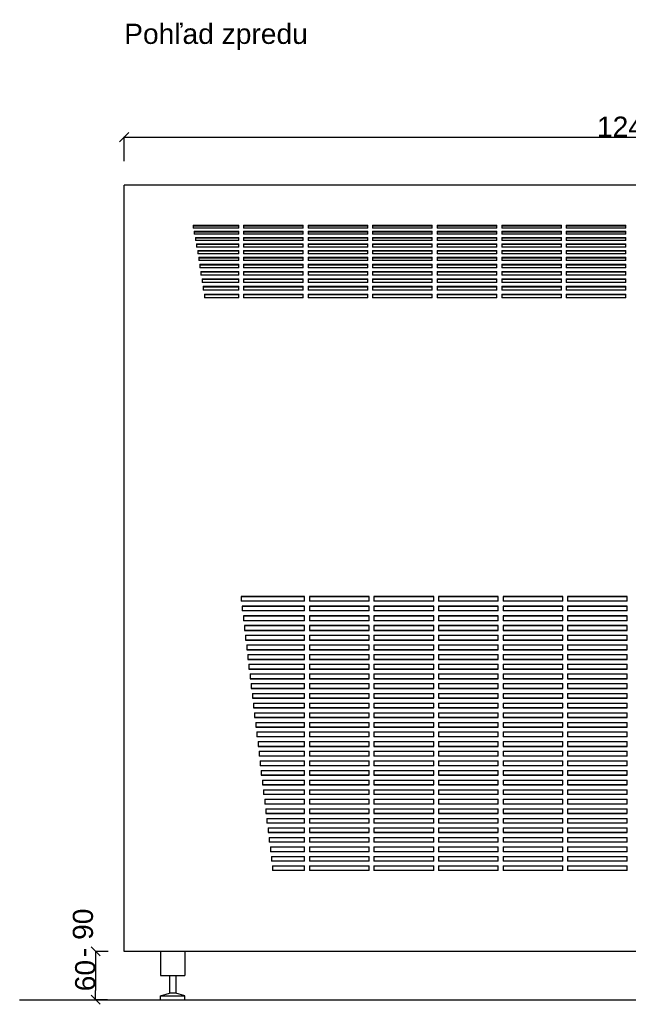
# Model space of a CAD drawing. Extents: x -170 to 4180, y -66 to 2750.
# Tile 1 of 6: x -130 to 625, y -66 to 1155. Entities that reach past the tile are written whole.
import ezdxf

# ---------------------------------------------------------------- set-up
doc = ezdxf.new("R2010")
doc.units = 0
doc.header["$MEASUREMENT"] = 0
for name, color, linetype in [('Osa(ISO)', 7, 'Continuous'), ('Textové bloky', 7, 'Continuous'), ('Viditelné hrany(ISO)', 7, 'Continuous'), ('Čáry', 7, 'Continuous')]:
    doc.layers.add(name, color=color, linetype=linetype)
doc.styles.add('GENERATED_STYLE_1', font='ARIAL.ttf')
doc.styles.add('GENERATED_STYLE_2', font='ARIAL.ttf')
doc.dimstyles.new('Peter', dxfattribs={"dimtxt": 25, "dimasz": 11.4, "dimexe": 0.18, "dimexo": 0, "dimgap": 0.09, "dimtad": 1, "dimdec": 0, "dimlfac": 0.9995, "dimzin": 0, "dimdsep": 46, "dimtxsty": 'GENERATED_STYLE_1', "dimblk": 'ARROWHEAD_6', "dimblk1": 'ARROWHEAD_6', "dimblk2": 'ARROWHEAD_6', "dimcen": 0.09, "dimclrd": 7, "dimclre": 7, "dimclrt": 7, "dimazin": 0, "dimtfac": 1, "dimtdec": 4, "dimtmove": 0, "dimatfit": 0, "dimfxl": 0, "dimtolj": 1, "dimtzin": 0, "dimarcsym": 0})

# ---------------------------------------------------------------- blocks, each defined once
blk = doc.blocks.new('ARROWHEAD_6')
at = {"color": 0, "linetype": 'Continuous'}
for p, q in [((0, 0), (-1, 0)), ((-0.5, -0.5), (0.5, 0.5))]:
    blk.add_line(p, q, dxfattribs=at)
blk = doc.blocks.new('*D80')
at = {"color": 7, "linetype": 'Continuous', "lineweight": -2}
for p, q in [((-20, 0), (-35.6, 0)), ((-35.4, -11.4), (-35.4, -48.5)), ((-20.9, -59.9), (-35.6, -59.9))]:
    blk.add_line(p, q, dxfattribs=at)
at = {"layer": 'Defpoints', "color": 0}
for p in [(-20, 0), (-35.4, -59.9), (-20.9, -59.9)]:
    blk.add_point(p, dxfattribs=at)
at = {"color": 7, "lineweight": -2, "xscale": 11.4, "yscale": 11.4, "zscale": 11.4}
for p, rotation in [((-35.4, 0), 90), ((-35.4, -59.9), 270)]:
    blk.add_blockref('ARROWHEAD_6', p, dxfattribs=dict(at, rotation=rotation))
at = {"color": 7, "linetype": 'Continuous', "lineweight": 0, "insert": (-48.2, -30), "char_height": 25, "attachment_point": 5, "rotation": 90, "style": 'GENERATED_STYLE_1'}
blk.add_mtext('\\A1;60', dxfattribs=at)
blk = doc.blocks.new('*D82')
at = {"color": 7, "linetype": 'Continuous', "lineweight": -2}
for p, q in [((0, 979.7), (0, 1009.6)), ((11.4, 1009.4), (1238.6, 1009.4)), ((1250, 979.7), (1250, 1009.6))]:
    blk.add_line(p, q, dxfattribs=at)
at = {"layer": 'Defpoints', "color": 0}
for p in [(1250, 1009.4), (0, 979.7), (1250, 979.7)]:
    blk.add_point(p, dxfattribs=at)
at = {"color": 7, "lineweight": -2, "xscale": 11.4, "yscale": 11.4, "zscale": 11.4, "rotation": 180}
blk.add_blockref('ARROWHEAD_6', (0, 1009.4), dxfattribs=at)
at = {"color": 7, "lineweight": -2, "xscale": 11.4, "yscale": 11.4, "zscale": 11.4}
blk.add_blockref('ARROWHEAD_6', (1250, 1009.4), dxfattribs=at)
at = {"color": 7, "linetype": 'Continuous', "lineweight": 0, "insert": (625, 1022.2), "char_height": 25, "attachment_point": 5, "style": 'GENERATED_STYLE_1'}
blk.add_mtext('\\A1;1249', dxfattribs=at)

msp = doc.modelspace()

# ---------------------------------------------------------------- linework, layer by layer
at = {"layer": 'Osa(ISO)', "color": 7, "linetype": 'Continuous'}
for p, q in [((45, 0), (45, -30)), ((75, 0), (75, -30)), ((45, -30), (75, -30)), ((56, -30), (56, -51.6)), ((64, -30), (64, -51.6)), ((45, -55), (56, -51.6)), ((45, -60), (45, -55)), ((45, -55), (75, -55)), ((45, -60), (75, -60)), ((64, -51.6), (56, -51.6)), ((75, -55), (64, -51.6)), ((75, -60), (75, -55))]:
    msp.add_line(p, q, dxfattribs=at)
at = {"layer": 'Viditelné hrany(ISO)', "color": 7, "linetype": 'Continuous'}
for p, q in [((1250, 950), (0, 950)), ((0, 949.8), (0, 950)), ((0, 716), (0, 949.8)), ((85.5, 900.4), (142, 900.4)), ((85.5, 900.4), (85.5, 896.7)), ((142, 899.2), (85.5, 899.2)), ((142, 896.7), (85.5, 896.7)), ((86.9, 892.9), (142, 892.9)), ((86.9, 892.9), (86.9, 889.1)), ((142, 891.8), (86.9, 891.8)), ((142, 896.7), (142, 900.4)), ((142, 889.1), (142, 892.9)), ((148, 900.4), (222, 900.4)), ((148, 900.4), (148, 896.7)), ((222, 899.2), (148, 899.2)), ((222, 896.7), (148, 896.7)), ((148, 892.9), (222, 892.9)), ((148, 892.9), (148, 889.1)), ((222, 891.8), (148, 891.8)), ((222, 896.7), (222, 900.4)), ((222, 889.1), (222, 892.9)), ((228, 900.4), (302, 900.4)), ((228, 900.4), (228, 896.7)), ((302, 899.2), (228, 899.2)), ((302, 896.7), (228, 896.7)), ((228, 892.9), (302, 892.9)), ((228, 892.9), (228, 889.1)), ((302, 891.8), (228, 891.8)), ((302, 896.7), (302, 900.4)), ((302, 889.1), (302, 892.9)), ((308, 900.4), (382, 900.4)), ((308, 900.4), (308, 896.7)), ((382, 899.2), (308, 899.2)), ((382, 896.7), (308, 896.7)), ((308, 892.9), (382, 892.9)), ((308, 892.9), (308, 889.1)), ((382, 891.8), (308, 891.8)), ((382, 896.7), (382, 900.4)), ((382, 889.1), (382, 892.9)), ((388, 900.4), (462, 900.4)), ((388, 900.4), (388, 896.7)), ((462, 899.2), (388, 899.2)), ((462, 896.7), (388, 896.7)), ((388, 892.9), (462, 892.9)), ((388, 892.9), (388, 889.1)), ((462, 891.8), (388, 891.8)), ((462, 896.7), (462, 900.4)), ((462, 889.1), (462, 892.9)), ((468, 900.4), (542, 900.4)), ((468, 900.4), (468, 896.7)), ((542, 899.2), (468, 899.2)), ((542, 896.7), (468, 896.7)), ((468, 892.9), (542, 892.9)), ((468, 892.9), (468, 889.1)), ((542, 891.8), (468, 891.8)), ((542, 896.7), (542, 900.4)), ((542, 889.1), (542, 892.9)), ((548, 900.4), (622, 900.4)), ((548, 900.4), (548, 896.7)), ((622, 899.2), (548, 899.2)), ((622, 896.7), (548, 896.7)), ((548, 892.9), (622, 892.9)), ((548, 892.9), (548, 889.1)), ((622, 891.8), (548, 891.8)), ((622, 896.7), (622, 900.4)), ((622, 889.1), (622, 892.9)), ((142, 889.1), (86.9, 889.1)), ((88.3, 885.2), (142, 885.2)), ((88.3, 885.2), (88.3, 881.3)), ((142, 884.1), (88.3, 884.1)), ((142, 881.3), (88.3, 881.3)), ((142, 881.3), (142, 885.2)), ((222, 889.1), (148, 889.1)), ((148, 885.2), (222, 885.2)), ((148, 885.2), (148, 881.3)), ((222, 884.1), (148, 884.1)), ((222, 881.3), (148, 881.3)), ((222, 881.3), (222, 885.2)), ((302, 889.1), (228, 889.1)), ((228, 885.2), (302, 885.2)), ((228, 885.2), (228, 881.3)), ((302, 884.1), (228, 884.1)), ((302, 881.3), (228, 881.3)), ((302, 881.3), (302, 885.2)), ((382, 889.1), (308, 889.1)), ((308, 885.2), (382, 885.2)), ((308, 885.2), (308, 881.3)), ((382, 884.1), (308, 884.1)), ((382, 881.3), (308, 881.3)), ((382, 881.3), (382, 885.2)), ((462, 889.1), (388, 889.1)), ((388, 885.2), (462, 885.2)), ((388, 885.2), (388, 881.3)), ((462, 884.1), (388, 884.1)), ((462, 881.3), (388, 881.3)), ((462, 881.3), (462, 885.2)), ((542, 889.1), (468, 889.1)), ((468, 885.2), (542, 885.2)), ((468, 885.2), (468, 881.3)), ((542, 884.1), (468, 884.1)), ((542, 881.3), (468, 881.3)), ((542, 881.3), (542, 885.2)), ((622, 889.1), (548, 889.1)), ((548, 885.2), (622, 885.2)), ((548, 885.2), (548, 881.3)), ((622, 884.1), (548, 884.1)), ((622, 881.3), (548, 881.3)), ((622, 881.3), (622, 885.2)), ((89.7, 877.3), (142, 877.3)), ((89.7, 877.3), (89.7, 873.2)), ((142, 876.2), (89.7, 876.2)), ((142, 873.2), (89.7, 873.2)), ((91.1, 869), (142, 869)), ((91.1, 869), (91.1, 864.8)), ((142, 868), (91.1, 868)), ((142, 873.2), (142, 877.3)), ((142, 864.8), (142, 869)), ((148, 877.3), (222, 877.3)), ((148, 877.3), (148, 873.2)), ((222, 876.2), (148, 876.2)), ((222, 873.2), (148, 873.2)), ((148, 869), (222, 869)), ((148, 869), (148, 864.8)), ((222, 868), (148, 868)), ((222, 873.2), (222, 877.3)), ((222, 864.8), (222, 869)), ((228, 877.3), (302, 877.3)), ((228, 877.3), (228, 873.2)), ((302, 876.2), (228, 876.2)), ((302, 873.2), (228, 873.2)), ((228, 869), (302, 869)), ((228, 869), (228, 864.8)), ((302, 868), (228, 868)), ((302, 873.2), (302, 877.3)), ((302, 864.8), (302, 869)), ((308, 877.3), (382, 877.3)), ((308, 877.3), (308, 873.2)), ((382, 876.2), (308, 876.2)), ((382, 873.2), (308, 873.2)), ((308, 869), (382, 869)), ((308, 869), (308, 864.8)), ((382, 868), (308, 868)), ((382, 873.2), (382, 877.3)), ((382, 864.8), (382, 869)), ((388, 877.3), (462, 877.3)), ((388, 877.3), (388, 873.2)), ((462, 876.2), (388, 876.2)), ((462, 873.2), (388, 873.2)), ((388, 869), (462, 869)), ((388, 869), (388, 864.8)), ((462, 868), (388, 868)), ((462, 873.2), (462, 877.3)), ((462, 864.8), (462, 869)), ((468, 877.3), (542, 877.3)), ((468, 877.3), (468, 873.2)), ((542, 876.2), (468, 876.2)), ((542, 873.2), (468, 873.2)), ((468, 869), (542, 869)), ((468, 869), (468, 864.8)), ((542, 868), (468, 868)), ((542, 873.2), (542, 877.3)), ((542, 864.8), (542, 869)), ((548, 877.3), (622, 877.3)), ((548, 877.3), (548, 873.2)), ((622, 876.2), (548, 876.2)), ((622, 873.2), (548, 873.2)), ((548, 869), (622, 869)), ((548, 869), (548, 864.8)), ((622, 868), (548, 868)), ((622, 873.2), (622, 877.3)), ((622, 864.8), (622, 869)), ((142, 864.8), (91.1, 864.8)), ((92.4, 860.6), (142, 860.6)), ((92.4, 860.6), (92.4, 856.3)), ((142, 859.5), (92.4, 859.5)), ((142, 856.3), (92.4, 856.3)), ((142, 856.3), (142, 860.6)), ((222, 864.8), (148, 864.8)), ((148, 860.6), (222, 860.6)), ((148, 860.6), (148, 856.3)), ((222, 859.5), (148, 859.5)), ((222, 856.3), (148, 856.3)), ((222, 856.3), (222, 860.6)), ((302, 864.8), (228, 864.8)), ((228, 860.6), (302, 860.6)), ((228, 860.6), (228, 856.3)), ((302, 859.5), (228, 859.5)), ((302, 856.3), (228, 856.3)), ((302, 856.3), (302, 860.6)), ((382, 864.8), (308, 864.8)), ((308, 860.6), (382, 860.6)), ((308, 860.6), (308, 856.3)), ((382, 859.5), (308, 859.5)), ((382, 856.3), (308, 856.3)), ((382, 856.3), (382, 860.6)), ((462, 864.8), (388, 864.8)), ((388, 860.6), (462, 860.6)), ((388, 860.6), (388, 856.3)), ((462, 859.5), (388, 859.5)), ((462, 856.3), (388, 856.3)), ((462, 856.3), (462, 860.6)), ((542, 864.8), (468, 864.8)), ((468, 860.6), (542, 860.6)), ((468, 860.6), (468, 856.3)), ((542, 859.5), (468, 859.5)), ((542, 856.3), (468, 856.3)), ((542, 856.3), (542, 860.6)), ((622, 864.8), (548, 864.8)), ((548, 860.6), (622, 860.6)), ((548, 860.6), (548, 856.3)), ((622, 859.5), (548, 859.5)), ((622, 856.3), (548, 856.3)), ((622, 856.3), (622, 860.6)), ((93.8, 851.9), (142, 851.9)), ((93.8, 851.9), (93.8, 847.5)), ((142, 850.9), (93.8, 850.9)), ((142, 847.5), (93.8, 847.5)), ((95.2, 843), (142, 843)), ((95.2, 843), (95.2, 838.4)), ((142, 847.5), (142, 851.9)), ((142, 838.4), (142, 843)), ((148, 851.9), (222, 851.9)), ((148, 851.9), (148, 847.5)), ((222, 850.9), (148, 850.9)), ((222, 847.5), (148, 847.5)), ((148, 843), (222, 843)), ((148, 843), (148, 838.4)), ((222, 847.5), (222, 851.9)), ((222, 838.4), (222, 843)), ((228, 851.9), (302, 851.9)), ((228, 851.9), (228, 847.5)), ((302, 850.9), (228, 850.9)), ((302, 847.5), (228, 847.5)), ((228, 843), (302, 843)), ((228, 843), (228, 838.4)), ((302, 847.5), (302, 851.9)), ((302, 838.4), (302, 843)), ((308, 851.9), (382, 851.9)), ((308, 851.9), (308, 847.5)), ((382, 850.9), (308, 850.9)), ((382, 847.5), (308, 847.5)), ((308, 843), (382, 843)), ((308, 843), (308, 838.4)), ((382, 847.5), (382, 851.9)), ((382, 838.4), (382, 843)), ((388, 851.9), (462, 851.9)), ((388, 851.9), (388, 847.5)), ((462, 850.9), (388, 850.9)), ((462, 847.5), (388, 847.5)), ((388, 843), (462, 843)), ((388, 843), (388, 838.4)), ((462, 847.5), (462, 851.9)), ((462, 838.4), (462, 843)), ((468, 851.9), (542, 851.9)), ((468, 851.9), (468, 847.5)), ((542, 850.9), (468, 850.9)), ((542, 847.5), (468, 847.5)), ((468, 843), (542, 843)), ((468, 843), (468, 838.4)), ((542, 847.5), (542, 851.9)), ((542, 838.4), (542, 843)), ((548, 851.9), (622, 851.9)), ((548, 851.9), (548, 847.5)), ((622, 850.9), (548, 850.9)), ((622, 847.5), (548, 847.5)), ((548, 843), (622, 843)), ((548, 843), (548, 838.4)), ((622, 847.5), (622, 851.9)), ((622, 838.4), (622, 843)), ((142, 842), (95.2, 842)), ((142, 838.4), (95.2, 838.4)), ((96.6, 833.8), (142, 833.8)), ((96.6, 833.8), (96.6, 829.2)), ((142, 832.9), (96.6, 832.9)), ((142, 829.2), (142, 833.8)), ((222, 842), (148, 842)), ((222, 838.4), (148, 838.4)), ((148, 833.8), (222, 833.8)), ((148, 833.8), (148, 829.2)), ((222, 832.9), (148, 832.9)), ((222, 829.2), (222, 833.8)), ((302, 842), (228, 842)), ((302, 838.4), (228, 838.4)), ((228, 833.8), (302, 833.8)), ((228, 833.8), (228, 829.2)), ((302, 832.9), (228, 832.9)), ((302, 829.2), (302, 833.8)), ((382, 842), (308, 842)), ((382, 838.4), (308, 838.4)), ((308, 833.8), (382, 833.8)), ((308, 833.8), (308, 829.2)), ((382, 832.9), (308, 832.9)), ((382, 829.2), (382, 833.8)), ((462, 842), (388, 842)), ((462, 838.4), (388, 838.4)), ((388, 833.8), (462, 833.8)), ((388, 833.8), (388, 829.2)), ((462, 832.9), (388, 832.9)), ((462, 829.2), (462, 833.8)), ((542, 842), (468, 842)), ((542, 838.4), (468, 838.4)), ((468, 833.8), (542, 833.8)), ((468, 833.8), (468, 829.2)), ((542, 832.9), (468, 832.9)), ((542, 829.2), (542, 833.8)), ((622, 842), (548, 842)), ((622, 838.4), (548, 838.4)), ((548, 833.8), (622, 833.8)), ((548, 833.8), (548, 829.2)), ((622, 832.9), (548, 832.9)), ((622, 829.2), (622, 833.8)), ((142, 829.2), (96.6, 829.2)), ((98, 824.5), (142, 824.5)), ((98, 824.5), (98, 819.7)), ((142, 823.5), (98, 823.5)), ((142, 819.7), (98, 819.7)), ((142, 819.7), (142, 824.5)), ((222, 829.2), (148, 829.2)), ((148, 824.5), (222, 824.5)), ((148, 824.5), (148, 819.7)), ((222, 823.5), (148, 823.5)), ((222, 819.7), (148, 819.7)), ((222, 819.7), (222, 824.5)), ((302, 829.2), (228, 829.2)), ((228, 824.5), (302, 824.5)), ((228, 824.5), (228, 819.7)), ((302, 823.5), (228, 823.5)), ((302, 819.7), (228, 819.7)), ((302, 819.7), (302, 824.5)), ((382, 829.2), (308, 829.2)), ((308, 824.5), (382, 824.5)), ((308, 824.5), (308, 819.7)), ((382, 823.5), (308, 823.5)), ((382, 819.7), (308, 819.7)), ((382, 819.7), (382, 824.5)), ((462, 829.2), (388, 829.2)), ((388, 824.5), (462, 824.5)), ((388, 824.5), (388, 819.7)), ((462, 823.5), (388, 823.5)), ((462, 819.7), (388, 819.7)), ((462, 819.7), (462, 824.5)), ((542, 829.2), (468, 829.2)), ((468, 824.5), (542, 824.5)), ((468, 824.5), (468, 819.7)), ((542, 823.5), (468, 823.5)), ((542, 819.7), (468, 819.7)), ((542, 819.7), (542, 824.5)), ((622, 829.2), (548, 829.2)), ((548, 824.5), (622, 824.5)), ((548, 824.5), (548, 819.7)), ((622, 823.5), (548, 823.5)), ((622, 819.7), (548, 819.7)), ((622, 819.7), (622, 824.5)), ((99.4, 814.9), (142, 814.9)), ((99.4, 814.9), (99.4, 810)), ((142, 814), (99.4, 814)), ((142, 810), (99.4, 810)), ((142, 810), (142, 814.9)), ((148, 814.9), (222, 814.9)), ((148, 814.9), (148, 810)), ((222, 814), (148, 814)), ((222, 810), (148, 810)), ((222, 810), (222, 814.9)), ((228, 814.9), (302, 814.9)), ((228, 814.9), (228, 810)), ((302, 814), (228, 814)), ((302, 810), (228, 810)), ((302, 810), (302, 814.9)), ((308, 814.9), (382, 814.9)), ((308, 814.9), (308, 810)), ((382, 814), (308, 814)), ((382, 810), (308, 810)), ((382, 810), (382, 814.9)), ((388, 814.9), (462, 814.9)), ((388, 814.9), (388, 810)), ((462, 814), (388, 814)), ((462, 810), (388, 810)), ((462, 810), (462, 814.9)), ((468, 814.9), (542, 814.9)), ((468, 814.9), (468, 810)), ((542, 814), (468, 814)), ((542, 810), (468, 810)), ((542, 810), (542, 814.9)), ((548, 814.9), (622, 814.9)), ((548, 814.9), (548, 810)), ((622, 814), (548, 814)), ((622, 810), (548, 810)), ((622, 810), (622, 814.9)), ((0, 450), (0, 716)), ((0, 1.4), (0, 450)), ((145, 440), (223.7, 440)), ((145, 440), (145, 434)), ((223.7, 439.9), (145, 439.9)), ((223.7, 434), (223.7, 440)), ((229.7, 440), (303.7, 440)), ((229.7, 440), (229.7, 434)), ((303.7, 439.9), (229.7, 439.9)), ((303.7, 434), (303.7, 440)), ((309.7, 440), (383.7, 440)), ((309.7, 440), (309.7, 434)), ((383.7, 439.9), (309.7, 439.9)), ((383.7, 434), (383.7, 440)), ((389.7, 440), (463.7, 440)), ((389.7, 440), (389.7, 434)), ((463.7, 439.9), (389.7, 439.9)), ((463.7, 434), (463.7, 440)), ((469.7, 440), (543.7, 440)), ((469.7, 440), (469.7, 434)), ((543.7, 439.9), (469.7, 439.9)), ((543.7, 434), (543.7, 440)), ((549.7, 440), (623.7, 440)), ((549.7, 440), (549.7, 434)), ((623.7, 439.9), (549.7, 439.9)), ((623.7, 434), (623.7, 440)), ((223.7, 434), (145, 434)), ((146.4, 428), (223.7, 428)), ((146.4, 428), (146.4, 422)), ((223.7, 427.9), (146.4, 427.9)), ((223.7, 422), (223.7, 428)), ((303.7, 434), (229.7, 434)), ((229.7, 428), (303.7, 428)), ((229.7, 428), (229.7, 422)), ((303.7, 427.9), (229.7, 427.9)), ((303.7, 422), (303.7, 428)), ((383.7, 434), (309.7, 434)), ((309.7, 428), (309.7, 422)), ((309.7, 428), (383.7, 428)), ((383.7, 427.9), (309.7, 427.9)), ((383.7, 422), (383.7, 428)), ((463.7, 434), (389.7, 434)), ((389.7, 428), (389.7, 422)), ((389.7, 428), (463.7, 428)), ((463.7, 427.9), (389.7, 427.9)), ((463.7, 422), (463.7, 428)), ((543.7, 434), (469.7, 434)), ((469.7, 428), (469.7, 422)), ((469.7, 428), (543.7, 428)), ((543.7, 427.9), (469.7, 427.9)), ((543.7, 422), (543.7, 428)), ((623.7, 434), (549.7, 434)), ((549.7, 428), (623.7, 428)), ((549.7, 428), (549.7, 422)), ((623.7, 427.9), (549.7, 427.9)), ((623.7, 422), (623.7, 428)), ((223.7, 422), (146.4, 422)), ((147.8, 415.9), (223.7, 415.9)), ((223.7, 415.9), (147.8, 415.9)), ((147.8, 415.9), (147.8, 409.9)), ((223.7, 409.9), (223.7, 415.9)), ((303.7, 422), (229.7, 422)), ((229.7, 415.9), (303.7, 415.9)), ((303.7, 415.9), (229.7, 415.9)), ((229.7, 415.9), (229.7, 409.9)), ((303.7, 409.9), (303.7, 415.9)), ((383.7, 422), (309.7, 422)), ((309.7, 415.9), (309.7, 409.9)), ((309.7, 415.9), (383.7, 415.9)), ((383.7, 415.9), (309.7, 415.9)), ((383.7, 409.9), (383.7, 415.9)), ((463.7, 422), (389.7, 422)), ((389.7, 415.9), (389.7, 409.9)), ((389.7, 415.9), (463.7, 415.9)), ((463.7, 415.9), (389.7, 415.9)), ((463.7, 409.9), (463.7, 415.9)), ((543.7, 422), (469.7, 422)), ((469.7, 415.9), (469.7, 409.9)), ((469.7, 415.9), (543.7, 415.9)), ((543.7, 415.9), (469.7, 415.9)), ((543.7, 409.9), (543.7, 415.9)), ((623.7, 422), (549.7, 422)), ((549.7, 415.9), (623.7, 415.9)), ((623.7, 415.9), (549.7, 415.9)), ((549.7, 415.9), (549.7, 409.9)), ((623.7, 409.9), (623.7, 415.9)), ((223.7, 409.9), (147.8, 409.9)), ((149.2, 403.9), (223.7, 403.9)), ((223.7, 403.9), (149.2, 403.9)), ((149.2, 403.9), (149.2, 397.9)), ((223.7, 397.9), (223.7, 403.9)), ((303.7, 409.9), (229.7, 409.9)), ((229.7, 403.9), (303.7, 403.9)), ((303.7, 403.9), (229.7, 403.9)), ((229.7, 403.9), (229.7, 397.9)), ((303.7, 397.9), (303.7, 403.9)), ((383.7, 409.9), (309.7, 409.9)), ((309.7, 403.9), (309.7, 397.9)), ((309.7, 403.9), (383.7, 403.9)), ((383.7, 403.9), (309.7, 403.9)), ((383.7, 397.9), (383.7, 403.9)), ((463.7, 409.9), (389.7, 409.9)), ((389.7, 403.9), (389.7, 397.9)), ((389.7, 403.9), (463.7, 403.9)), ((463.7, 403.9), (389.7, 403.9)), ((463.7, 397.9), (463.7, 403.9)), ((543.7, 409.9), (469.7, 409.9)), ((469.7, 403.9), (469.7, 397.9)), ((469.7, 403.9), (543.7, 403.9)), ((543.7, 403.9), (469.7, 403.9)), ((543.7, 397.9), (543.7, 403.9)), ((623.7, 409.9), (549.7, 409.9)), ((549.7, 403.9), (623.7, 403.9)), ((623.7, 403.9), (549.7, 403.9)), ((549.7, 403.9), (549.7, 397.9)), ((623.7, 397.9), (623.7, 403.9)), ((223.7, 397.9), (149.2, 397.9)), ((149.2, 397.9), (223.7, 397.9)), ((150.5, 391.9), (223.7, 391.9)), ((150.5, 391.9), (150.5, 385.9)), ((223.7, 385.9), (223.7, 391.9)), ((303.7, 397.9), (229.7, 397.9)), ((229.7, 397.9), (303.7, 397.9)), ((229.7, 391.9), (303.7, 391.9)), ((229.7, 391.9), (229.7, 385.9)), ((303.7, 385.9), (303.7, 391.9)), ((383.7, 397.9), (309.7, 397.9)), ((309.7, 397.9), (383.7, 397.9)), ((309.7, 391.9), (309.7, 385.9)), ((309.7, 391.9), (383.7, 391.9)), ((383.7, 385.9), (383.7, 391.9)), ((463.7, 397.9), (389.7, 397.9)), ((389.7, 397.9), (463.7, 397.9)), ((389.7, 391.9), (389.7, 385.9)), ((389.7, 391.9), (463.7, 391.9)), ((463.7, 385.9), (463.7, 391.9)), ((543.7, 397.9), (469.7, 397.9)), ((469.7, 397.9), (543.7, 397.9)), ((469.7, 391.9), (469.7, 385.9)), ((469.7, 391.9), (543.7, 391.9)), ((543.7, 385.9), (543.7, 391.9)), ((623.7, 397.9), (549.7, 397.9)), ((549.7, 397.9), (623.7, 397.9)), ((549.7, 391.9), (623.7, 391.9)), ((549.7, 391.9), (549.7, 385.9)), ((623.7, 385.9), (623.7, 391.9)), ((223.7, 385.9), (150.5, 385.9)), ((150.5, 385.9), (223.7, 385.9)), ((151.9, 379.9), (223.7, 379.9)), ((151.9, 379.9), (151.9, 373.9)), ((223.7, 373.9), (223.7, 379.9)), ((303.7, 385.9), (229.7, 385.9)), ((229.7, 385.9), (303.7, 385.9)), ((229.7, 379.9), (303.7, 379.9)), ((229.7, 379.9), (229.7, 373.9)), ((303.7, 373.9), (303.7, 379.9)), ((383.7, 385.9), (309.7, 385.9)), ((309.7, 385.9), (383.7, 385.9)), ((309.7, 379.9), (309.7, 373.9)), ((309.7, 379.9), (383.7, 379.9)), ((383.7, 373.9), (383.7, 379.9)), ((463.7, 385.9), (389.7, 385.9)), ((389.7, 385.9), (463.7, 385.9)), ((389.7, 379.9), (389.7, 373.9)), ((389.7, 379.9), (463.7, 379.9)), ((463.7, 373.9), (463.7, 379.9)), ((543.7, 385.9), (469.7, 385.9)), ((469.7, 385.9), (543.7, 385.9)), ((469.7, 379.9), (469.7, 373.9)), ((469.7, 379.9), (543.7, 379.9)), ((543.7, 373.9), (543.7, 379.9)), ((623.7, 385.9), (549.7, 385.9)), ((549.7, 385.9), (623.7, 385.9)), ((549.7, 379.9), (623.7, 379.9)), ((549.7, 379.9), (549.7, 373.9)), ((623.7, 373.9), (623.7, 379.9)), ((223.7, 373.9), (151.9, 373.9)), ((151.9, 373.9), (223.7, 373.9)), ((153.3, 367.9), (223.7, 367.9)), ((153.3, 367.9), (153.3, 361.9)), ((223.7, 361.9), (223.7, 367.9)), ((303.7, 373.9), (229.7, 373.9)), ((229.7, 373.9), (303.7, 373.9)), ((229.7, 367.9), (303.7, 367.9)), ((229.7, 367.9), (229.7, 361.9)), ((303.7, 361.9), (303.7, 367.9)), ((383.7, 373.9), (309.7, 373.9)), ((309.7, 373.9), (383.7, 373.9)), ((309.7, 367.9), (309.7, 361.9)), ((309.7, 367.9), (383.7, 367.9)), ((383.7, 361.9), (383.7, 367.9)), ((463.7, 373.9), (389.7, 373.9)), ((389.7, 373.9), (463.7, 373.9)), ((389.7, 367.9), (389.7, 361.9)), ((389.7, 367.9), (463.7, 367.9)), ((463.7, 361.9), (463.7, 367.9)), ((543.7, 373.9), (469.7, 373.9)), ((469.7, 373.9), (543.7, 373.9)), ((469.7, 367.9), (469.7, 361.9)), ((469.7, 367.9), (543.7, 367.9)), ((543.7, 361.9), (543.7, 367.9)), ((623.7, 373.9), (549.7, 373.9)), ((549.7, 373.9), (623.7, 373.9)), ((549.7, 367.9), (623.7, 367.9)), ((549.7, 367.9), (549.7, 361.9)), ((623.7, 361.9), (623.7, 367.9)), ((223.7, 361.9), (153.3, 361.9)), ((153.3, 361.9), (223.7, 361.9)), ((154.7, 355.9), (223.7, 355.9)), ((154.7, 355.9), (154.7, 349.9)), ((223.7, 349.9), (223.7, 355.9)), ((303.7, 361.9), (229.7, 361.9)), ((229.7, 361.9), (303.7, 361.9)), ((229.7, 355.9), (303.7, 355.9)), ((229.7, 355.9), (229.7, 349.9)), ((303.7, 349.9), (303.7, 355.9)), ((383.7, 361.9), (309.7, 361.9)), ((309.7, 361.9), (383.7, 361.9)), ((309.7, 355.9), (309.7, 349.9)), ((309.7, 355.9), (383.7, 355.9)), ((383.7, 349.9), (383.7, 355.9)), ((463.7, 361.9), (389.7, 361.9)), ((389.7, 361.9), (463.7, 361.9)), ((389.7, 355.9), (389.7, 349.9)), ((389.7, 355.9), (463.7, 355.9)), ((463.7, 349.9), (463.7, 355.9)), ((543.7, 361.9), (469.7, 361.9)), ((469.7, 361.9), (543.7, 361.9)), ((469.7, 355.9), (469.7, 349.9)), ((469.7, 355.9), (543.7, 355.9)), ((543.7, 349.9), (543.7, 355.9)), ((623.7, 361.9), (549.7, 361.9)), ((549.7, 361.9), (623.7, 361.9)), ((549.7, 355.9), (623.7, 355.9)), ((549.7, 355.9), (549.7, 349.9)), ((623.7, 349.9), (623.7, 355.9)), ((223.7, 349.9), (154.7, 349.9)), ((154.7, 349.9), (223.7, 349.9)), ((156.1, 343.9), (223.7, 343.9)), ((156.1, 343.9), (156.1, 337.9)), ((223.7, 337.9), (223.7, 343.9)), ((303.7, 349.9), (229.7, 349.9)), ((229.7, 349.9), (303.7, 349.9)), ((229.7, 343.9), (303.7, 343.9)), ((229.7, 343.9), (229.7, 337.9)), ((303.7, 337.9), (303.7, 343.9)), ((383.7, 349.9), (309.7, 349.9)), ((309.7, 349.9), (383.7, 349.9)), ((309.7, 343.9), (309.7, 337.9)), ((309.7, 343.9), (383.7, 343.9)), ((383.7, 337.9), (383.7, 343.9)), ((463.7, 349.9), (389.7, 349.9)), ((389.7, 349.9), (463.7, 349.9)), ((389.7, 343.9), (389.7, 337.9)), ((389.7, 343.9), (463.7, 343.9)), ((463.7, 337.9), (463.7, 343.9)), ((543.7, 349.9), (469.7, 349.9)), ((469.7, 349.9), (543.7, 349.9)), ((469.7, 343.9), (469.7, 337.9)), ((469.7, 343.9), (543.7, 343.9)), ((543.7, 337.9), (543.7, 343.9)), ((623.7, 349.9), (549.7, 349.9)), ((549.7, 349.9), (623.7, 349.9)), ((549.7, 343.9), (623.7, 343.9)), ((549.7, 343.9), (549.7, 337.9)), ((623.7, 337.9), (623.7, 343.9)), ((156.1, 338), (223.7, 338)), ((223.7, 337.9), (156.1, 337.9)), ((157.5, 331.9), (223.7, 331.9)), ((157.5, 331.9), (157.5, 325.9)), ((223.7, 325.9), (223.7, 331.9)), ((229.7, 338), (303.7, 338)), ((303.7, 337.9), (229.7, 337.9)), ((229.7, 331.9), (303.7, 331.9)), ((229.7, 331.9), (229.7, 325.9)), ((303.7, 325.9), (303.7, 331.9)), ((309.7, 338), (383.7, 338)), ((383.7, 337.9), (309.7, 337.9)), ((309.7, 331.9), (309.7, 325.9)), ((309.7, 331.9), (383.7, 331.9)), ((383.7, 325.9), (383.7, 331.9)), ((389.7, 338), (463.7, 338)), ((463.7, 337.9), (389.7, 337.9)), ((389.7, 331.9), (389.7, 325.9)), ((389.7, 331.9), (463.7, 331.9)), ((463.7, 325.9), (463.7, 331.9)), ((469.7, 338), (543.7, 338)), ((543.7, 337.9), (469.7, 337.9)), ((469.7, 331.9), (469.7, 325.9)), ((469.7, 331.9), (543.7, 331.9)), ((543.7, 325.9), (543.7, 331.9)), ((549.7, 338), (623.7, 338)), ((623.7, 337.9), (549.7, 337.9)), ((549.7, 331.9), (623.7, 331.9)), ((549.7, 331.9), (549.7, 325.9)), ((623.7, 325.9), (623.7, 331.9)), ((157.5, 326), (223.7, 326)), ((223.7, 325.9), (157.5, 325.9)), ((158.9, 319.9), (223.7, 319.9)), ((158.9, 319.9), (158.9, 313.9)), ((223.7, 313.9), (223.7, 319.9)), ((229.7, 326), (303.7, 326)), ((303.7, 325.9), (229.7, 325.9)), ((229.7, 319.9), (303.7, 319.9)), ((229.7, 319.9), (229.7, 313.9)), ((303.7, 313.9), (303.7, 319.9)), ((309.7, 326), (383.7, 326)), ((383.7, 325.9), (309.7, 325.9)), ((309.7, 319.9), (309.7, 313.9)), ((309.7, 319.9), (383.7, 319.9)), ((383.7, 313.9), (383.7, 319.9)), ((389.7, 326), (463.7, 326)), ((463.7, 325.9), (389.7, 325.9)), ((389.7, 319.9), (389.7, 313.9)), ((389.7, 319.9), (463.7, 319.9)), ((463.7, 313.9), (463.7, 319.9)), ((469.7, 326), (543.7, 326)), ((543.7, 325.9), (469.7, 325.9)), ((469.7, 319.9), (469.7, 313.9)), ((469.7, 319.9), (543.7, 319.9)), ((543.7, 313.9), (543.7, 319.9)), ((549.7, 326), (623.7, 326)), ((623.7, 325.9), (549.7, 325.9)), ((549.7, 319.9), (623.7, 319.9)), ((549.7, 319.9), (549.7, 313.9)), ((623.7, 313.9), (623.7, 319.9)), ((158.9, 314), (223.7, 314)), ((223.7, 313.9), (158.9, 313.9)), ((160.3, 307.9), (223.7, 307.9)), ((160.3, 307.9), (160.3, 301.9)), ((223.7, 301.9), (223.7, 307.9)), ((229.7, 314), (303.7, 314)), ((303.7, 313.9), (229.7, 313.9)), ((229.7, 307.9), (303.7, 307.9)), ((229.7, 307.9), (229.7, 301.9)), ((303.7, 301.9), (303.7, 307.9)), ((309.7, 314), (383.7, 314)), ((383.7, 313.9), (309.7, 313.9)), ((309.7, 307.9), (309.7, 301.9)), ((309.7, 307.9), (383.7, 307.9)), ((383.7, 301.9), (383.7, 307.9)), ((389.7, 314), (463.7, 314)), ((463.7, 313.9), (389.7, 313.9)), ((389.7, 307.9), (389.7, 301.9)), ((389.7, 307.9), (463.7, 307.9)), ((463.7, 301.9), (463.7, 307.9)), ((469.7, 314), (543.7, 314)), ((543.7, 313.9), (469.7, 313.9)), ((469.7, 307.9), (469.7, 301.9)), ((469.7, 307.9), (543.7, 307.9)), ((543.7, 301.9), (543.7, 307.9)), ((549.7, 314), (623.7, 314)), ((623.7, 313.9), (549.7, 313.9)), ((549.7, 307.9), (623.7, 307.9)), ((549.7, 307.9), (549.7, 301.9)), ((623.7, 301.9), (623.7, 307.9)), ((160.3, 302), (223.7, 302)), ((223.7, 301.9), (160.3, 301.9)), ((161.7, 295.9), (223.7, 295.9)), ((161.7, 295.9), (161.7, 289.9)), ((223.7, 289.9), (223.7, 295.9)), ((229.7, 302), (303.7, 302)), ((303.7, 301.9), (229.7, 301.9)), ((229.7, 295.9), (303.7, 295.9)), ((229.7, 295.9), (229.7, 289.9)), ((303.7, 289.9), (303.7, 295.9)), ((309.7, 302), (383.7, 302)), ((383.7, 301.9), (309.7, 301.9)), ((309.7, 295.9), (309.7, 289.9)), ((309.7, 295.9), (383.7, 295.9)), ((383.7, 289.9), (383.7, 295.9)), ((389.7, 302), (463.7, 302)), ((463.7, 301.9), (389.7, 301.9)), ((389.7, 295.9), (389.7, 289.9)), ((389.7, 295.9), (463.7, 295.9)), ((463.7, 289.9), (463.7, 295.9)), ((469.7, 302), (543.7, 302)), ((543.7, 301.9), (469.7, 301.9)), ((469.7, 295.9), (469.7, 289.9)), ((469.7, 295.9), (543.7, 295.9)), ((543.7, 289.9), (543.7, 295.9)), ((549.7, 302), (623.7, 302)), ((623.7, 301.9), (549.7, 301.9)), ((549.7, 295.9), (623.7, 295.9)), ((549.7, 295.9), (549.7, 289.9)), ((623.7, 289.9), (623.7, 295.9)), ((161.7, 290.1), (223.7, 290.1)), ((223.7, 289.9), (161.7, 289.9)), ((163.1, 283.9), (223.7, 283.9)), ((163.1, 283.9), (163.1, 278)), ((223.7, 278), (223.7, 283.9)), ((229.7, 290.1), (303.7, 290.1)), ((303.7, 289.9), (229.7, 289.9)), ((229.7, 283.9), (303.7, 283.9)), ((229.7, 283.9), (229.7, 278)), ((303.7, 278), (303.7, 283.9)), ((309.7, 290.1), (383.7, 290.1)), ((383.7, 289.9), (309.7, 289.9)), ((309.7, 283.9), (309.7, 278)), ((309.7, 283.9), (383.7, 283.9)), ((383.7, 278), (383.7, 283.9)), ((389.7, 290.1), (463.7, 290.1)), ((463.7, 289.9), (389.7, 289.9)), ((389.7, 283.9), (389.7, 278)), ((389.7, 283.9), (463.7, 283.9)), ((463.7, 278), (463.7, 283.9)), ((469.7, 290.1), (543.7, 290.1)), ((543.7, 289.9), (469.7, 289.9)), ((469.7, 283.9), (469.7, 278)), ((469.7, 283.9), (543.7, 283.9)), ((543.7, 278), (543.7, 283.9)), ((549.7, 290.1), (623.7, 290.1)), ((623.7, 289.9), (549.7, 289.9)), ((549.7, 283.9), (623.7, 283.9)), ((549.7, 283.9), (549.7, 278)), ((623.7, 278), (623.7, 283.9)), ((163.1, 278.1), (223.7, 278.1)), ((223.7, 278), (163.1, 278)), ((164.5, 272), (223.7, 272)), ((164.5, 272), (164.5, 266)), ((223.7, 266), (223.7, 272)), ((229.7, 278.1), (303.7, 278.1)), ((303.7, 278), (229.7, 278)), ((229.7, 272), (303.7, 272)), ((229.7, 272), (229.7, 266)), ((303.7, 266), (303.7, 272)), ((309.7, 278.1), (383.7, 278.1)), ((383.7, 278), (309.7, 278)), ((309.7, 272), (309.7, 266)), ((309.7, 272), (383.7, 272)), ((383.7, 266), (383.7, 272)), ((389.7, 278.1), (463.7, 278.1)), ((463.7, 278), (389.7, 278)), ((389.7, 272), (389.7, 266)), ((389.7, 272), (463.7, 272)), ((463.7, 266), (463.7, 272)), ((469.7, 278.1), (543.7, 278.1)), ((543.7, 278), (469.7, 278)), ((469.7, 272), (469.7, 266)), ((469.7, 272), (543.7, 272)), ((543.7, 266), (543.7, 272)), ((549.7, 278.1), (623.7, 278.1)), ((623.7, 278), (549.7, 278)), ((549.7, 272), (623.7, 272)), ((549.7, 272), (549.7, 266)), ((623.7, 266), (623.7, 272)), ((164.5, 266.2), (223.7, 266.2)), ((223.7, 266), (164.5, 266)), ((165.9, 260), (223.7, 260)), ((165.9, 260), (165.9, 254.1)), ((223.7, 254.1), (223.7, 260)), ((229.7, 266.2), (303.7, 266.2)), ((303.7, 266), (229.7, 266)), ((229.7, 260), (303.7, 260)), ((229.7, 260), (229.7, 254.1)), ((303.7, 254.1), (303.7, 260)), ((309.7, 266.2), (383.7, 266.2)), ((383.7, 266), (309.7, 266)), ((309.7, 260), (309.7, 254.1)), ((309.7, 260), (383.7, 260)), ((383.7, 254.1), (383.7, 260)), ((389.7, 266.2), (463.7, 266.2)), ((463.7, 266), (389.7, 266)), ((389.7, 260), (389.7, 254.1)), ((389.7, 260), (463.7, 260)), ((463.7, 254.1), (463.7, 260)), ((469.7, 266.2), (543.7, 266.2)), ((543.7, 266), (469.7, 266)), ((469.7, 260), (469.7, 254.1)), ((469.7, 260), (543.7, 260)), ((543.7, 254.1), (543.7, 260)), ((549.7, 266.2), (623.7, 266.2)), ((623.7, 266), (549.7, 266)), ((549.7, 260), (623.7, 260)), ((549.7, 260), (549.7, 254.1)), ((623.7, 254.1), (623.7, 260)), ((165.9, 254.2), (223.7, 254.2)), ((223.7, 254.1), (165.9, 254.1)), ((167.2, 248.1), (223.7, 248.1)), ((167.2, 248.1), (167.2, 242.1)), ((223.7, 242.1), (223.7, 248.1)), ((229.7, 254.2), (303.7, 254.2)), ((303.7, 254.1), (229.7, 254.1)), ((229.7, 248.1), (303.7, 248.1)), ((229.7, 248.1), (229.7, 242.1)), ((303.7, 242.1), (303.7, 248.1)), ((309.7, 254.2), (383.7, 254.2)), ((383.7, 254.1), (309.7, 254.1)), ((309.7, 248.1), (309.7, 242.1)), ((309.7, 248.1), (383.7, 248.1)), ((383.7, 242.1), (383.7, 248.1)), ((389.7, 254.2), (463.7, 254.2)), ((463.7, 254.1), (389.7, 254.1)), ((389.7, 248.1), (389.7, 242.1)), ((389.7, 248.1), (463.7, 248.1)), ((463.7, 242.1), (463.7, 248.1)), ((469.7, 254.2), (543.7, 254.2)), ((543.7, 254.1), (469.7, 254.1)), ((469.7, 248.1), (469.7, 242.1)), ((469.7, 248.1), (543.7, 248.1)), ((543.7, 242.1), (543.7, 248.1)), ((549.7, 254.2), (623.7, 254.2)), ((623.7, 254.1), (549.7, 254.1)), ((549.7, 248.1), (623.7, 248.1)), ((549.7, 248.1), (549.7, 242.1)), ((623.7, 242.1), (623.7, 248.1)), ((167.2, 242.3), (223.7, 242.3)), ((223.7, 242.1), (167.2, 242.1)), ((168.6, 236.2), (223.7, 236.2)), ((168.6, 236.2), (168.6, 230.2)), ((223.7, 230.2), (223.7, 236.2)), ((229.7, 242.3), (303.7, 242.3)), ((303.7, 242.1), (229.7, 242.1)), ((229.7, 236.2), (303.7, 236.2)), ((229.7, 236.2), (229.7, 230.2)), ((303.7, 230.2), (303.7, 236.2)), ((309.7, 242.3), (383.7, 242.3)), ((383.7, 242.1), (309.7, 242.1)), ((309.7, 236.2), (309.7, 230.2)), ((309.7, 236.2), (383.7, 236.2)), ((383.7, 230.2), (383.7, 236.2)), ((389.7, 242.3), (463.7, 242.3)), ((463.7, 242.1), (389.7, 242.1)), ((389.7, 236.2), (389.7, 230.2)), ((389.7, 236.2), (463.7, 236.2)), ((463.7, 230.2), (463.7, 236.2)), ((469.7, 242.3), (543.7, 242.3)), ((543.7, 242.1), (469.7, 242.1)), ((469.7, 236.2), (469.7, 230.2)), ((469.7, 236.2), (543.7, 236.2)), ((543.7, 230.2), (543.7, 236.2)), ((549.7, 242.3), (623.7, 242.3)), ((623.7, 242.1), (549.7, 242.1)), ((549.7, 236.2), (623.7, 236.2)), ((549.7, 236.2), (549.7, 230.2)), ((623.7, 230.2), (623.7, 236.2)), ((168.6, 230.4), (223.7, 230.4)), ((223.7, 230.2), (168.6, 230.2)), ((170, 224.2), (223.7, 224.2)), ((170, 224.2), (170, 218.3)), ((223.7, 218.3), (223.7, 224.2)), ((229.7, 230.4), (303.7, 230.4)), ((303.7, 230.2), (229.7, 230.2)), ((229.7, 224.2), (303.7, 224.2)), ((229.7, 224.2), (229.7, 218.3)), ((303.7, 218.3), (303.7, 224.2)), ((309.7, 230.4), (383.7, 230.4)), ((383.7, 230.2), (309.7, 230.2)), ((309.7, 224.2), (309.7, 218.3)), ((309.7, 224.2), (383.7, 224.2)), ((383.7, 218.3), (383.7, 224.2)), ((389.7, 230.4), (463.7, 230.4)), ((463.7, 230.2), (389.7, 230.2)), ((389.7, 224.2), (389.7, 218.3)), ((389.7, 224.2), (463.7, 224.2)), ((463.7, 218.3), (463.7, 224.2)), ((469.7, 230.4), (543.7, 230.4)), ((543.7, 230.2), (469.7, 230.2)), ((469.7, 224.2), (469.7, 218.3)), ((469.7, 224.2), (543.7, 224.2)), ((543.7, 218.3), (543.7, 224.2)), ((549.7, 230.4), (623.7, 230.4)), ((623.7, 230.2), (549.7, 230.2)), ((549.7, 224.2), (623.7, 224.2)), ((549.7, 224.2), (549.7, 218.3)), ((623.7, 218.3), (623.7, 224.2)), ((170, 218.5), (223.7, 218.5)), ((223.7, 218.3), (170, 218.3)), ((171.4, 212.3), (223.7, 212.3)), ((171.4, 212.3), (171.4, 206.4)), ((223.7, 206.4), (223.7, 212.3)), ((229.7, 218.5), (303.7, 218.5)), ((303.7, 218.3), (229.7, 218.3)), ((229.7, 212.3), (303.7, 212.3)), ((229.7, 212.3), (229.7, 206.4)), ((303.7, 206.4), (303.7, 212.3)), ((309.7, 218.5), (383.7, 218.5)), ((383.7, 218.3), (309.7, 218.3)), ((309.7, 212.3), (309.7, 206.4)), ((309.7, 212.3), (383.7, 212.3)), ((383.7, 206.4), (383.7, 212.3)), ((389.7, 218.5), (463.7, 218.5)), ((463.7, 218.3), (389.7, 218.3)), ((389.7, 212.3), (389.7, 206.4)), ((389.7, 212.3), (463.7, 212.3)), ((463.7, 206.4), (463.7, 212.3)), ((469.7, 218.5), (543.7, 218.5)), ((543.7, 218.3), (469.7, 218.3)), ((469.7, 212.3), (469.7, 206.4)), ((469.7, 212.3), (543.7, 212.3)), ((543.7, 206.4), (543.7, 212.3)), ((549.7, 218.5), (623.7, 218.5)), ((623.7, 218.3), (549.7, 218.3)), ((549.7, 212.3), (623.7, 212.3)), ((549.7, 212.3), (549.7, 206.4)), ((623.7, 206.4), (623.7, 212.3)), ((171.4, 206.6), (223.7, 206.6)), ((223.7, 206.4), (171.4, 206.4)), ((172.8, 200.4), (223.7, 200.4)), ((172.8, 200.4), (172.8, 194.5)), ((223.7, 194.5), (223.7, 200.4)), ((229.7, 206.6), (303.7, 206.6)), ((303.7, 206.4), (229.7, 206.4)), ((229.7, 200.4), (303.7, 200.4)), ((229.7, 200.4), (229.7, 194.5)), ((303.7, 194.5), (303.7, 200.4)), ((309.7, 206.6), (383.7, 206.6)), ((383.7, 206.4), (309.7, 206.4)), ((309.7, 200.4), (309.7, 194.5)), ((309.7, 200.4), (383.7, 200.4)), ((383.7, 194.5), (383.7, 200.4)), ((389.7, 206.6), (463.7, 206.6)), ((463.7, 206.4), (389.7, 206.4)), ((389.7, 200.4), (389.7, 194.5)), ((389.7, 200.4), (463.7, 200.4)), ((463.7, 194.5), (463.7, 200.4)), ((469.7, 206.6), (543.7, 206.6)), ((543.7, 206.4), (469.7, 206.4)), ((469.7, 200.4), (469.7, 194.5)), ((469.7, 200.4), (543.7, 200.4)), ((543.7, 194.5), (543.7, 200.4)), ((549.7, 206.6), (623.7, 206.6)), ((623.7, 206.4), (549.7, 206.4)), ((549.7, 200.4), (623.7, 200.4)), ((549.7, 200.4), (549.7, 194.5)), ((623.7, 194.5), (623.7, 200.4)), ((172.8, 194.7), (223.7, 194.7)), ((223.7, 194.5), (172.8, 194.5)), ((174.2, 188.6), (223.7, 188.6)), ((174.2, 188.6), (174.2, 182.6)), ((223.7, 182.6), (223.7, 188.6)), ((229.7, 194.7), (303.7, 194.7)), ((303.7, 194.5), (229.7, 194.5)), ((229.7, 188.6), (303.7, 188.6)), ((229.7, 188.6), (229.7, 182.6)), ((303.7, 182.6), (303.7, 188.6)), ((309.7, 194.7), (383.7, 194.7)), ((383.7, 194.5), (309.7, 194.5)), ((309.7, 188.6), (309.7, 182.6)), ((309.7, 188.6), (383.7, 188.6)), ((383.7, 182.6), (383.7, 188.6)), ((389.7, 194.7), (463.7, 194.7)), ((463.7, 194.5), (389.7, 194.5)), ((389.7, 188.6), (389.7, 182.6)), ((389.7, 188.6), (463.7, 188.6)), ((463.7, 182.6), (463.7, 188.6)), ((469.7, 194.7), (543.7, 194.7)), ((543.7, 194.5), (469.7, 194.5)), ((469.7, 188.6), (469.7, 182.6)), ((469.7, 188.6), (543.7, 188.6)), ((543.7, 182.6), (543.7, 188.6)), ((549.7, 194.7), (623.7, 194.7)), ((623.7, 194.5), (549.7, 194.5)), ((549.7, 188.6), (623.7, 188.6)), ((549.7, 188.6), (549.7, 182.6)), ((623.7, 182.6), (623.7, 188.6)), ((174.2, 182.9), (223.7, 182.9)), ((223.7, 182.6), (174.2, 182.6)), ((175.6, 176.7), (223.7, 176.7)), ((175.6, 176.7), (175.6, 170.8)), ((175.6, 171.1), (223.7, 171.1)), ((223.7, 170.8), (223.7, 176.7)), ((229.7, 182.9), (303.7, 182.9)), ((303.7, 182.6), (229.7, 182.6)), ((229.7, 176.7), (303.7, 176.7)), ((229.7, 176.7), (229.7, 170.8)), ((229.7, 171.1), (303.7, 171.1)), ((303.7, 170.8), (303.7, 176.7)), ((309.7, 182.9), (383.7, 182.9)), ((383.7, 182.6), (309.7, 182.6)), ((309.7, 176.7), (309.7, 170.8)), ((309.7, 176.7), (383.7, 176.7)), ((309.7, 171.1), (383.7, 171.1)), ((383.7, 170.8), (383.7, 176.7)), ((389.7, 182.9), (463.7, 182.9)), ((463.7, 182.6), (389.7, 182.6)), ((389.7, 176.7), (389.7, 170.8)), ((389.7, 176.7), (463.7, 176.7)), ((389.7, 171.1), (463.7, 171.1)), ((463.7, 170.8), (463.7, 176.7)), ((469.7, 182.9), (543.7, 182.9)), ((543.7, 182.6), (469.7, 182.6)), ((469.7, 176.7), (469.7, 170.8)), ((469.7, 176.7), (543.7, 176.7)), ((469.7, 171.1), (543.7, 171.1)), ((543.7, 170.8), (543.7, 176.7)), ((549.7, 182.9), (623.7, 182.9)), ((623.7, 182.6), (549.7, 182.6)), ((549.7, 176.7), (623.7, 176.7)), ((549.7, 176.7), (549.7, 170.8)), ((549.7, 171.1), (623.7, 171.1)), ((623.7, 170.8), (623.7, 176.7)), ((223.7, 170.8), (175.6, 170.8)), ((177, 164.9), (223.7, 164.9)), ((177, 164.9), (177, 159)), ((177, 159.2), (223.7, 159.2)), ((223.7, 159), (177, 159)), ((223.7, 159), (223.7, 164.9)), ((303.7, 170.8), (229.7, 170.8)), ((229.7, 164.9), (303.7, 164.9)), ((229.7, 164.9), (229.7, 159)), ((229.7, 159.2), (303.7, 159.2)), ((303.7, 159), (229.7, 159)), ((303.7, 159), (303.7, 164.9)), ((383.7, 170.8), (309.7, 170.8)), ((309.7, 164.9), (309.7, 159)), ((309.7, 164.9), (383.7, 164.9)), ((309.7, 159.2), (383.7, 159.2)), ((383.7, 159), (309.7, 159)), ((383.7, 159), (383.7, 164.9)), ((463.7, 170.8), (389.7, 170.8)), ((389.7, 164.9), (389.7, 159)), ((389.7, 164.9), (463.7, 164.9)), ((389.7, 159.2), (463.7, 159.2)), ((463.7, 159), (389.7, 159)), ((463.7, 159), (463.7, 164.9)), ((543.7, 170.8), (469.7, 170.8)), ((469.7, 164.9), (469.7, 159)), ((469.7, 164.9), (543.7, 164.9)), ((469.7, 159.2), (543.7, 159.2)), ((543.7, 159), (469.7, 159)), ((543.7, 159), (543.7, 164.9)), ((623.7, 170.8), (549.7, 170.8)), ((549.7, 164.9), (623.7, 164.9)), ((549.7, 164.9), (549.7, 159)), ((549.7, 159.2), (623.7, 159.2)), ((623.7, 159), (549.7, 159)), ((623.7, 159), (623.7, 164.9)), ((178.4, 153.1), (223.7, 153.1)), ((178.4, 153.1), (178.4, 147.2)), ((178.4, 147.4), (223.7, 147.4)), ((223.7, 147.2), (178.4, 147.2)), ((223.7, 147.2), (223.7, 153.1)), ((229.7, 153.1), (303.7, 153.1)), ((229.7, 153.1), (229.7, 147.2)), ((229.7, 147.4), (303.7, 147.4)), ((303.7, 147.2), (229.7, 147.2)), ((303.7, 147.2), (303.7, 153.1)), ((309.7, 153.1), (309.7, 147.2)), ((309.7, 153.1), (383.7, 153.1)), ((309.7, 147.4), (383.7, 147.4)), ((383.7, 147.2), (309.7, 147.2)), ((383.7, 147.2), (383.7, 153.1)), ((389.7, 153.1), (389.7, 147.2)), ((389.7, 153.1), (463.7, 153.1)), ((389.7, 147.4), (463.7, 147.4)), ((463.7, 147.2), (389.7, 147.2)), ((463.7, 147.2), (463.7, 153.1)), ((469.7, 153.1), (469.7, 147.2)), ((469.7, 153.1), (543.7, 153.1)), ((469.7, 147.4), (543.7, 147.4)), ((543.7, 147.2), (469.7, 147.2)), ((543.7, 147.2), (543.7, 153.1)), ((549.7, 153.1), (623.7, 153.1)), ((549.7, 153.1), (549.7, 147.2)), ((549.7, 147.4), (623.7, 147.4)), ((623.7, 147.2), (549.7, 147.2)), ((623.7, 147.2), (623.7, 153.1)), ((179.8, 141.3), (223.7, 141.3)), ((179.8, 141.3), (179.8, 135.4)), ((179.8, 135.7), (223.7, 135.7)), ((223.7, 135.4), (179.8, 135.4)), ((223.7, 135.4), (223.7, 141.3)), ((229.7, 141.3), (303.7, 141.3)), ((229.7, 141.3), (229.7, 135.4)), ((229.7, 135.7), (303.7, 135.7)), ((303.7, 135.4), (229.7, 135.4)), ((303.7, 135.4), (303.7, 141.3)), ((309.7, 141.3), (309.7, 135.4)), ((309.7, 141.3), (383.7, 141.3)), ((309.7, 135.7), (383.7, 135.7)), ((383.7, 135.4), (309.7, 135.4)), ((383.7, 135.4), (383.7, 141.3)), ((389.7, 141.3), (389.7, 135.4)), ((389.7, 141.3), (463.7, 141.3)), ((389.7, 135.7), (463.7, 135.7)), ((463.7, 135.4), (389.7, 135.4)), ((463.7, 135.4), (463.7, 141.3)), ((469.7, 141.3), (469.7, 135.4)), ((469.7, 141.3), (543.7, 141.3)), ((469.7, 135.7), (543.7, 135.7)), ((543.7, 135.4), (469.7, 135.4)), ((543.7, 135.4), (543.7, 141.3)), ((549.7, 141.3), (623.7, 141.3)), ((549.7, 141.3), (549.7, 135.4)), ((549.7, 135.7), (623.7, 135.7)), ((623.7, 135.4), (549.7, 135.4)), ((623.7, 135.4), (623.7, 141.3)), ((181.2, 129.5), (223.7, 129.5)), ((181.2, 129.5), (181.2, 123.6)), ((181.2, 123.9), (223.7, 123.9)), ((223.7, 123.6), (181.2, 123.6)), ((223.7, 123.6), (223.7, 129.5)), ((229.7, 129.5), (303.7, 129.5)), ((229.7, 129.5), (229.7, 123.6)), ((229.7, 123.9), (303.7, 123.9)), ((303.7, 123.6), (229.7, 123.6)), ((303.7, 123.6), (303.7, 129.5)), ((309.7, 129.5), (309.7, 123.6)), ((309.7, 129.5), (383.7, 129.5)), ((309.7, 123.9), (383.7, 123.9)), ((383.7, 123.6), (309.7, 123.6)), ((383.7, 123.6), (383.7, 129.5)), ((389.7, 129.5), (389.7, 123.6)), ((389.7, 129.5), (463.7, 129.5)), ((389.7, 123.9), (463.7, 123.9)), ((463.7, 123.6), (389.7, 123.6)), ((463.7, 123.6), (463.7, 129.5)), ((469.7, 129.5), (469.7, 123.6)), ((469.7, 129.5), (543.7, 129.5)), ((469.7, 123.9), (543.7, 123.9)), ((543.7, 123.6), (469.7, 123.6)), ((543.7, 123.6), (543.7, 129.5)), ((549.7, 129.5), (623.7, 129.5)), ((549.7, 129.5), (549.7, 123.6)), ((549.7, 123.9), (623.7, 123.9)), ((623.7, 123.6), (549.7, 123.6)), ((623.7, 123.6), (623.7, 129.5)), ((182.6, 117.7), (223.7, 117.7)), ((182.6, 117.7), (182.6, 111.9)), ((182.6, 112.2), (223.7, 112.2)), ((223.7, 111.9), (182.6, 111.9)), ((223.7, 111.9), (223.7, 117.7)), ((229.7, 117.7), (303.7, 117.7)), ((229.7, 117.7), (229.7, 111.9)), ((229.7, 112.2), (303.7, 112.2)), ((303.7, 111.9), (229.7, 111.9)), ((303.7, 111.9), (303.7, 117.7)), ((309.7, 117.7), (309.7, 111.9)), ((309.7, 117.7), (383.7, 117.7)), ((309.7, 112.2), (383.7, 112.2)), ((383.7, 111.9), (309.7, 111.9)), ((383.7, 111.9), (383.7, 117.7)), ((389.7, 117.7), (389.7, 111.9)), ((389.7, 117.7), (463.7, 117.7)), ((389.7, 112.2), (463.7, 112.2)), ((463.7, 111.9), (389.7, 111.9)), ((463.7, 111.9), (463.7, 117.7)), ((469.7, 117.7), (469.7, 111.9)), ((469.7, 117.7), (543.7, 117.7)), ((469.7, 112.2), (543.7, 112.2)), ((543.7, 111.9), (469.7, 111.9)), ((543.7, 111.9), (543.7, 117.7)), ((549.7, 117.7), (623.7, 117.7)), ((549.7, 117.7), (549.7, 111.9)), ((549.7, 112.2), (623.7, 112.2)), ((623.7, 111.9), (549.7, 111.9)), ((623.7, 111.9), (623.7, 117.7)), ((184, 106), (223.7, 106)), ((184, 106), (184, 100.1)), ((184, 100.5), (223.7, 100.5)), ((223.7, 100.1), (184, 100.1)), ((223.7, 100.1), (223.7, 106)), ((229.7, 106), (303.7, 106)), ((229.7, 106), (229.7, 100.1)), ((229.7, 100.5), (303.7, 100.5)), ((303.7, 100.1), (229.7, 100.1)), ((303.7, 100.1), (303.7, 106)), ((309.7, 106), (309.7, 100.1)), ((309.7, 106), (383.7, 106)), ((309.7, 100.5), (383.7, 100.5)), ((383.7, 100.1), (309.7, 100.1)), ((383.7, 100.1), (383.7, 106)), ((389.7, 106), (389.7, 100.1)), ((389.7, 106), (463.7, 106)), ((389.7, 100.5), (463.7, 100.5)), ((463.7, 100.1), (389.7, 100.1)), ((463.7, 100.1), (463.7, 106)), ((469.7, 106), (469.7, 100.1)), ((469.7, 106), (543.7, 106)), ((469.7, 100.5), (543.7, 100.5)), ((543.7, 100.1), (469.7, 100.1)), ((543.7, 100.1), (543.7, 106)), ((549.7, 106), (623.7, 106)), ((549.7, 106), (549.7, 100.1)), ((549.7, 100.5), (623.7, 100.5)), ((623.7, 100.1), (549.7, 100.1)), ((623.7, 100.1), (623.7, 106)), ((0, 0), (0, 1.4)), ((1250, 0), (0, 0))]:
    msp.add_line(p, q, dxfattribs=at)
at = {"layer": 'Čáry', "color": 7, "linetype": 'Continuous'}
msp.add_line((-129.6, -60), (1379.6, -60), dxfattribs=at)

# ---------------------------------------------------------------- texts
at = {"linetype": 'Continuous', "lineweight": 0, "insert": (-63.7, -7.1), "char_height": 61.635, "width": 75.503, "attachment_point": 1, "rotation": 90, "style": 'GENERATED_STYLE_2'}
msp.add_mtext('{\\H0.405612x;- 90}', dxfattribs=at)
at = {"layer": 'Textové bloky', "color": 7, "insert": (0, 1150), "char_height": 25, "width": 291.06, "attachment_point": 1, "style": 'GENERATED_STYLE_1'}
msp.add_mtext('{Pohľad zpredu}', dxfattribs=at)

# ---------------------------------------------------------------- dimensions: what is measured, and where the dimension line sits
at = {"linetype": 'Continuous', "lineweight": 0}
dim = msp.add_linear_dim(base=(1250, 1009.4), p1=(0, 979.7), p2=(1250, 979.7), dimstyle='Peter', dxfattribs=at)
dim.commit()
dim.dimension.update_dxf_attribs({"geometry": '*D82', "text_midpoint": (625, 1022.2)})
dim = msp.add_linear_dim(base=(-35.4, -59.9), p1=(-20, 0), p2=(-20.9, -59.9), angle=90, dimstyle='Peter', dxfattribs=at)
dim.commit()
dim.dimension.update_dxf_attribs({"geometry": '*D80', "text_midpoint": (-35.4, -30), "dimtype": 160})

doc.saveas('drawing.dxf')
